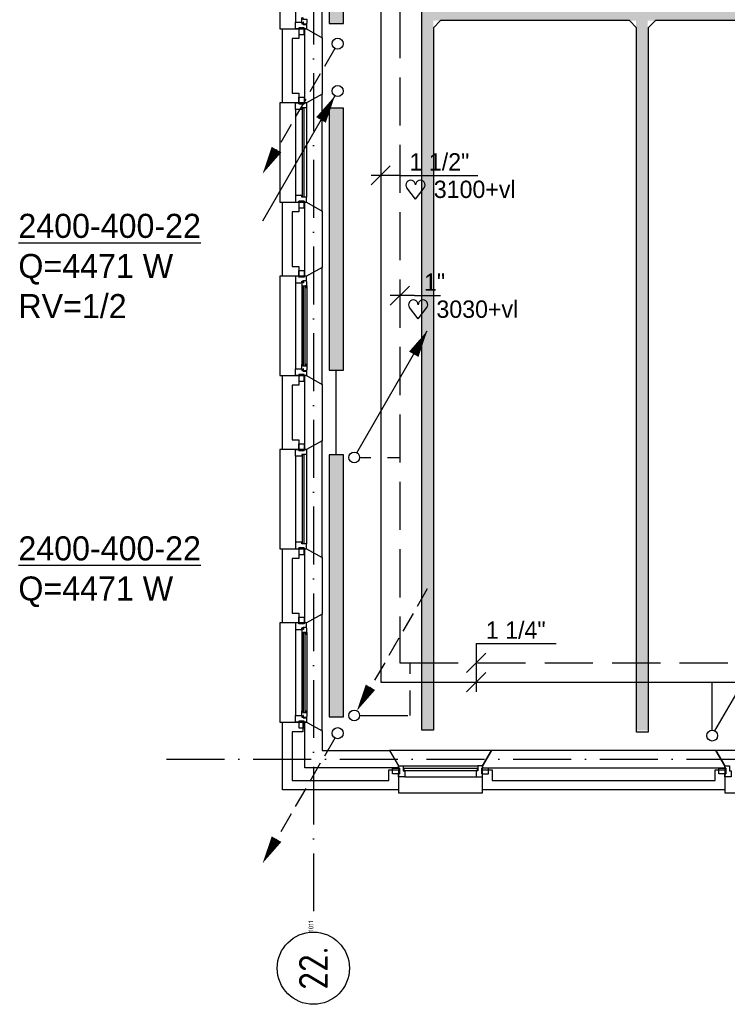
# Model space of a CAD drawing. Extents: x -39327 to 109237, y 358172 to 442272.
# Tile 57 of 96: x 69458 to 76807, y 368847 to 379072. Entities that reach past the tile are written whole.
import ezdxf
from ezdxf.enums import TextEntityAlignment as Align

# ---------------------------------------------------------------- set-up
doc = ezdxf.new("R2010")
doc.units = 0
doc.header["$LTSCALE"] = 100
for name, pattern in [('2322107', [2000, 1000, 1000]), ('2322108', [7, 5, -2]), ('DASHDOT', [9, 6, -1.5, 0, -1.5])]:
    doc.linetypes.add(name, pattern=pattern)
doc.layers.get('0').update_dxf_attribs({"linetype": 'CONTINUOUS'})
for name, color, linetype in [('AL$7----_STRAMIEN', 1, 'DASHDOT'), ('AL21----_BUITENWAND', 4, 'CONTINUOUS'), ('AL21K---_ISOLATIE', 1, 'CONTINUOUS'), ('AL28----_KONSTRUKTIE', 3, 'CONTINUOUS'), ('AL31----_BUITENKOZ', 7, 'CONTINUOUS'), ('ALN-----_BLOCKNAAM', 2, 'CONTINUOUS'), ('KABELGOOT1', 8, 'CONTINUOUS'), ('WI561---', 1, 'CONTINUOUS'), ('WL561---', 4, 'CONTINUOUS'), ('WL561---_AANVOER', 4, 'CONTINUOUS'), ('WL561---_RETOUR', 4, 'CONTINUOUS'), ('WL570---', 3, 'CONTINUOUS'), ('WM561---', 1, 'CONTINUOUS'), ('WM570---', 1, 'CONTINUOUS')]:
    doc.layers.add(name, color=color, linetype=linetype)
doc.styles.add('BURO-018', font='BUROFONT.shx', dxfattribs={"height": 180})
doc.styles.add('BURO-025', font='BUROFONT.shx', dxfattribs={"height": 250})
doc.styles.get("Standard").update_dxf_attribs({"font": 'ISOCP'})
pattern_1 = [(0, (-2505.993, 85430.135), (15.875, 31.75), [0, -31.75])]

# ---------------------------------------------------------------- blocks, each defined once
blk = doc.blocks.new('1011')
at = {"layer": 'AL$7----_STRAMIEN', "color": 7, "linetype": 'CONTINUOUS'}
blk.add_circle((-750, 0), 750, dxfattribs=at)
at = {"layer": 'ALN-----_BLOCKNAAM', "linetype": 'CONTINUOUS'}
blk.add_text('1011', height=100, dxfattribs=at).set_placement((0, 0))
blk = doc.blocks.new('2322401')
at = {"color": 0, "linetype": 'CONTINUOUS'}
for p, q in [((-0.5, 0.5, 1), (-0.5, 0.5)), ((-0.5, 0.5, 1), (-0.5, -0.5, 1)), ((0.5, 0.5, 1), (-0.5, 0.5, 1)), ((0.5, 0.5), (-0.5, 0.5)), ((-0.5, 0.5), (-0.5, -0.5)), ((0.5, 0.5, 1), (0.5, 0.5)), ((0.5, -0.5, 1), (0.5, 0.5, 1)), ((0.5, -0.5), (0.5, 0.5)), ((-0.5, -0.5, 1), (-0.5, -0.5)), ((-0.5, -0.5, 1), (0.5, -0.5, 1)), ((-0.5, -0.5), (0.5, -0.5)), ((0.5, -0.5, 1), (0.5, -0.5))]:
    blk.add_line(p, q, dxfattribs=at)
blk = doc.blocks.new('CVHATCH1')
at = {"color": 0, "linetype": 'CONTINUOUS'}
blk.add_solid([(-0.5, -0.5), (0.5, -0.5), (-0.5, 0.5), (0.5, 0.5)], dxfattribs=at)
blk = doc.blocks.new('CVRINFO2')
at = {"color": 0, "linetype": 'CONTINUOUS', "style": 'BURO-025'}
for tag, p in [('CV_TEXT125', (0, 0)), ('CV_TEXT225', (0, -4.17)), ('CV_TEXT325', (0, -8.33)), ('CV_TEXT425', (0, -12.5))]:
    blk.add_attdef(tag, p, '', height=2.5, dxfattribs=at)
blk = doc.blocks.new('LDV2108')
at = {"color": 0, "linetype": 'CONTINUOUS'}
for p, q in [((-0.25, -0.433), (-1.187, -2.057)), ((-1.562, -2.706), (-2.5, -4.33)), ((-2.875, -4.98), (-3.812, -6.603)), ((-4.187, -7.253), (-5.125, -8.877)), ((-5.5, -9.526), (-6.437, -11.15))]:
    blk.add_line(p, q, dxfattribs=at)
blk.add_lwpolyline([(-6.75, -11.691, 0, 1, 0), (-5.5, -9.526, 1, 1, 0)], format="xyseb", dxfattribs=at)
blk.add_circle((0, 0), 0.5, dxfattribs=at)
blk = doc.blocks.new('LDV4107')
at = {"color": 0, "linetype": 'CONTINUOUS'}
blk.add_line((-0.25, -0.433), (-6.75, -11.691), dxfattribs=at)
blk.add_lwpolyline([(-0.25, -0.433, 0, 1, 0), (-1.5, -2.598, 1, 1, 0)], format="xyseb", dxfattribs=at)
blk.add_circle((0, 0), 0.5, dxfattribs=at)
blk = doc.blocks.new('LDV1107')
at = {"color": 0, "linetype": 'CONTINUOUS'}
blk.add_line((0.25, 0.433), (6.75, 11.691), dxfattribs=at)
blk.add_lwpolyline([(6.75, 11.691, 0, 1, 0), (5.5, 9.526, 1, 1, 0)], format="xyseb", dxfattribs=at)
blk.add_circle((0, 0), 0.5, dxfattribs=at)
blk = doc.blocks.new('LDV3108')
at = {"color": 0, "linetype": 'CONTINUOUS'}
for p, q in [((6.75, 11.691), (5.813, 10.068)), ((5.438, 9.418), (4.5, 7.794)), ((4.125, 7.145), (3.188, 5.521)), ((2.813, 4.871), (1.875, 3.248)), ((1.5, 2.598), (0.563, 0.974))]:
    blk.add_line(p, q, dxfattribs=at)
blk.add_lwpolyline([(0.25, 0.433, 0, 1, 0), (1.5, 2.598, 1, 1, 0)], format="xyseb", dxfattribs=at)
blk.add_circle((0, 0), 0.5, dxfattribs=at)
blk = doc.blocks.new('*U244', base_point=(68589, 372192))
at = {"color": 0, "linetype": 'CONTINUOUS'}
for p, q in [((68589, 372592), (68589, 372092)), ((68589, 372592), (69419, 372592)), ((68689, 372492), (68489, 372292)), ((68689, 372292), (68489, 372092))]:
    blk.add_line(p, q, dxfattribs=at)
at = {"color": 0, "linetype": 'CONTINUOUS', "style": 'BURO-018'}
blk.add_text('1 1/4"', height=180, dxfattribs=at).set_placement((68689, 372642))
blk = doc.blocks.new('*U245', base_point=(67797, 376207))
at = {"color": 0, "linetype": 'CONTINUOUS'}
for p, q in [((67897, 376307), (67697, 376107)), ((67947, 376207), (67697, 376207)), ((67947, 376207), (68217, 376207))]:
    blk.add_line(p, q, dxfattribs=at)
at = {"color": 0, "linetype": 'CONTINUOUS', "style": 'BURO-018'}
blk.add_text('1"', height=180, dxfattribs=at).set_placement((68047, 376257))
blk = doc.blocks.new('*U246', base_point=(67597, 377456))
at = {"color": 0, "linetype": 'CONTINUOUS'}
for p, q in [((67697, 377556), (67497, 377356)), ((67797, 377456), (67497, 377456)), ((67797, 377456), (68607, 377456))]:
    blk.add_line(p, q, dxfattribs=at)
at = {"color": 0, "linetype": 'CONTINUOUS', "style": 'BURO-018'}
blk.add_text('1 1/2"', height=180, dxfattribs=at).set_placement((67897, 377506))
blk = doc.blocks.new('HART')
at = {"color": 1}
for q in [(-39.7, 52.4), (39.7, 52.4)]:
    blk.add_line((0, 0), q, dxfattribs=at)
for centre, start, end in [((-22.1, 65.7), 0, 217.1867), ((22.1, 65.7), 322.8133, 180)]:
    blk.add_arc(centre, 22.1, start, end, dxfattribs=at)
blk = doc.blocks.new('A$C6E6F3BC9')
at = {"layer": 'KABELGOOT1'}
h = blk.add_hatch(dxfattribs=at)
h.set_pattern_fill('DOTS', color=256, scale=20, style=0)
h.set_pattern_definition(pattern_1)
h.paths.add_polyline_path([(65522, 7741), (65519, 7538), (70200, 7538), (71936, 7543), (71941, 7538), (72015, 7538), (72015, 7741)])
h = blk.add_hatch(dxfattribs=at)
h.set_pattern_fill('DOTS', color=256, scale=20, style=0)
h.set_pattern_definition(pattern_1)
h.paths.add_polyline_path([(65639, 7538), (65519, 7538), (65519, 169), (65639, 169)])
h = blk.add_hatch(dxfattribs=at)
h.set_pattern_fill('DOTS', color=256, scale=20, style=0)
h.set_pattern_definition([(0, (-280.928, 85430.135), (15.875, 31.75), [0, -31.75])])
h.paths.add_polyline_path([(67864, 7538), (67744, 7538), (67744, 169), (67864, 169)])
for p, q in [((65519, 169, 2750), (65519, 12393, 2750)), ((65714, 7538, 2750), (65639, 7463, 2750)), ((67674, 7538, 2750), (65714, 7538, 2750)), ((67749, 7463, 2750), (67674, 7538, 2750)), ((67944, 7538, 2750), (67869, 7463, 2750)), ((69930, 7538, 2750), (67944, 7538, 2750)), ((65639, 7463, 2750), (65639, 169, 2750)), ((67749, 147, 2750), (67749, 7463, 2750)), ((67869, 7463, 2750), (67869, 147, 2750)), ((65639, 169, 2750), (65519, 169, 2750)), ((67869, 147, 2750), (67749, 147, 2750))]:
    blk.add_line(p, q, dxfattribs=at)

msp = doc.modelspace()

# ---------------------------------------------------------------- linework, layer by layer
at = {"layer": 'AL$7----_STRAMIEN', "color": 1}
for p, q in [((72508, 438822.2), (72508, 369654)), ((70984.2, 371392.8), (89381.3, 371392.8))]:
    msp.add_line(p, q, dxfattribs=at)
at = {"layer": 'AL21----_BUITENWAND', "color": 8}
for p, q in [((72188, 378207.8), (72188, 378977.8)), ((72288, 378877.8), (72288, 378307.8)), ((72288, 378307.8), (72357, 378307.8)), ((72357, 378307.8), (72357, 378207.8)), ((72357, 378207.8), (72188, 378207.8)), ((72188, 376407.8), (72188, 377177.8)), ((72188, 377177.8), (72357, 377177.8)), ((72357, 377177.8), (72357, 377077.8)), ((72357, 377077.8), (72288, 377077.8)), ((72288, 377077.8), (72288, 376507.8)), ((72288, 376507.8), (72357, 376507.8)), ((72357, 376507.8), (72357, 376407.8)), ((72357, 376407.8), (72188, 376407.8)), ((72188, 374607.8), (72188, 375377.8)), ((72188, 375377.8), (72357, 375377.8)), ((72357, 375377.8), (72357, 375277.8)), ((72357, 375277.8), (72288, 375277.8)), ((72288, 375277.8), (72288, 374707.8)), ((72288, 374707.8), (72357, 374707.8)), ((72357, 374707.8), (72357, 374607.8)), ((72357, 374607.8), (72188, 374607.8)), ((72188, 372807.8), (72188, 373577.8)), ((72188, 373577.8), (72357, 373577.8)), ((72357, 373577.8), (72357, 373477.8)), ((72357, 373477.8), (72288, 373477.8)), ((72288, 373477.8), (72288, 372907.8)), ((72288, 372907.8), (72357, 372907.8)), ((72357, 372907.8), (72357, 372807.8)), ((72357, 372807.8), (72188, 372807.8)), ((72188, 371072.8), (72188, 371777.8)), ((72188, 371777.8), (72398, 371777.8)), ((72398, 371777.8), (72398, 371677.8)), ((72398, 371677.8), (72288, 371677.8)), ((72288, 371677.8), (72288, 371172.8)), ((73291, 371172.8), (73291, 371282.8)), ((73291, 371282.8), (73391, 371282.8)), ((73391, 371282.8), (73391, 371072.8)), ((74266, 371072.8), (74266, 371282.8)), ((74266, 371282.8), (74366, 371282.8)), ((74366, 371282.8), (74366, 371172.8)), ((76681, 371172.8), (76681, 371282.8)), ((76681, 371282.8), (76781, 371282.8)), ((76781, 371282.8), (76781, 371072.8)), ((72288, 371172.8), (73291, 371172.8)), ((74366, 371172.8), (76681, 371172.8)), ((73391, 371072.8), (72188, 371072.8)), ((76781, 371072.8), (74266, 371072.8))]:
    msp.add_line(p, q, dxfattribs=at)
at = {"layer": 'AL21K---_ISOLATIE', "color": 8, "linetype": 'CONTINUOUS'}
for p, q in [((72418, 378307.8), (72418, 378877.8)), ((72418, 376507.8), (72418, 377077.8)), ((72418, 374707.8), (72418, 375277.8)), ((72418, 372907.8), (72418, 373477.8))]:
    msp.add_line(p, q, dxfattribs=at)
at = {"layer": 'AL28----_KONSTRUKTIE', "color": 8}
for p, q in [((72188, 378977.8), (72357, 378977.8)), ((72357, 378977.8), (72357, 378877.8)), ((72418, 378977.8), (72438, 378977.8)), ((72418, 378207.8), (72418, 378977.8)), ((72438, 378977.8), (72598, 378885.4)), ((72357, 378877.8), (72288, 378877.8)), ((72598, 378885.4), (72598, 378300.1)), ((72598, 378300.1), (72438, 378207.8)), ((72438, 378207.8), (72418, 378207.8)), ((72418, 377177.8), (72438, 377177.8)), ((72418, 376407.8), (72418, 377177.8)), ((72438, 377177.8), (72598, 377085.4)), ((72598, 377085.4), (72598, 376500.1)), ((72598, 376500.1), (72438, 376407.8)), ((72438, 376407.8), (72418, 376407.8)), ((72418, 375377.8), (72438, 375377.8)), ((72418, 374607.8), (72418, 375377.8)), ((72438, 375377.8), (72598, 375285.4)), ((72598, 375285.4), (72598, 374700.1)), ((72598, 374700.1), (72438, 374607.8)), ((72438, 374607.8), (72418, 374607.8)), ((72418, 373577.8), (72438, 373577.8)), ((72418, 372807.8), (72418, 373577.8)), ((72438, 373577.8), (72598, 373485.4)), ((72598, 373485.4), (72598, 372900.1)), ((72598, 372900.1), (72438, 372807.8)), ((72438, 372807.8), (72418, 372807.8)), ((74358.4, 371482.8), (74266, 371322.8)), ((76688.6, 371482.8), (74358.4, 371482.8)), ((76781, 371322.8), (76688.6, 371482.8)), ((74266, 371322.8), (74266, 371302.8)), ((74266, 371302.8), (76781, 371302.8)), ((76781, 371302.8), (76781, 371322.8))]:
    msp.add_line(p, q, dxfattribs=at)
at = {"layer": 'AL28----_KONSTRUKTIE', "color": 8, "linetype": 'CONTINUOUS'}
for p, q in [((72418, 371777.8), (72438, 371777.8)), ((72418, 371302.8), (72418, 371777.8)), ((72438, 371777.8), (72598, 371685.4)), ((72598, 371685.4), (72598, 371482.8)), ((72598, 371482.8), (73298.6, 371482.8)), ((73298.6, 371482.8), (73391, 371322.8)), ((73391, 371302.8), (72418, 371302.8)), ((73391, 371322.8), (73391, 371302.8))]:
    msp.add_line(p, q, dxfattribs=at)
at = {"layer": 'AL28----_KONSTRUKTIE', "color": 8}
for points in [[(72438, 378977.8), (72598, 378885.4), (72598, 380100.1), (72438, 380007.8), (72158, 380007.8), (72158, 378977.8)], [(72441, 379034.5), (72436.7, 379032), (72436.7, 379025), (72407, 379025), (72407, 379047.5), (72402, 379047.5), (72402, 379039.5), (72387, 379039.5), (72387, 379044.8), (72387, 379091.9), (72400, 379094), (72400, 379077), (72441, 379077)], [(72438, 378977.8), (72413, 378977.8), (72413, 378987.8), (72357, 378987.8), (72357, 378977.8), (72324, 378977.8), (72324, 379044.8), (72387, 379044.8), (72387, 379027.8), (72402, 379027.8), (72402, 379021.8), (72438, 379021.8)], [(72413, 378987.8), (72357, 378987.8), (72357, 378916.8), (72413, 378916.8)]]:
    msp.add_lwpolyline(points, close=True, dxfattribs=at)
msp.add_lwpolyline([(72324, 379940.8), (72324, 379044.8)], dxfattribs=at)
at = {"layer": 'AL31----_BUITENKOZ', "color": 8}
for points in [[(72438, 377177.8), (72598, 377085.4), (72598, 378300.1), (72438, 378207.8), (72158, 378207.8), (72158, 377177.8)], [(72413, 378197.8), (72357, 378197.8), (72357, 378268.8), (72413, 378268.8)], [(72413, 377187.8), (72357, 377187.8), (72357, 377116.8), (72413, 377116.8)], [(72438, 375377.8), (72598, 375285.4), (72598, 376500.1), (72438, 376407.8), (72158, 376407.8), (72158, 375377.8)], [(72438, 376407.8), (72413, 376407.8), (72413, 376397.8), (72357, 376397.8), (72357, 376407.8), (72324, 376407.8), (72324, 376340.8), (72387, 376340.8), (72387, 376357.8), (72402, 376357.8), (72402, 376363.8), (72438, 376363.8)], [(72413, 376397.8), (72357, 376397.8), (72357, 376468.8), (72413, 376468.8)], [(72441, 376351.1), (72436.7, 376353.5), (72436.7, 376360.6), (72407, 376360.6), (72407, 376338.1), (72402, 376338.1), (72402, 376346.1), (72387, 376346.1), (72387, 376340.8), (72387, 376293.6), (72400, 376291.6), (72400, 376308.6), (72441, 376308.6)], [(72438.7, 376308.6), (72425.2, 376308.6), (72425.2, 376291.6), (72438.7, 376291.6)], [(72441, 375434.5), (72436.7, 375432), (72436.7, 375425), (72407, 375425), (72407, 375447.5), (72402, 375447.5), (72402, 375439.5), (72387, 375439.5), (72387, 375444.8), (72387, 375491.9), (72400, 375494), (72400, 375477), (72441, 375477)], [(72438.7, 375477), (72425.2, 375477), (72425.2, 375494), (72438.7, 375494)], [(72438, 375377.8), (72413, 375377.8), (72413, 375387.8), (72357, 375387.8), (72357, 375377.8), (72324, 375377.8), (72324, 375444.8), (72387, 375444.8), (72387, 375427.8), (72402, 375427.8), (72402, 375421.8), (72438, 375421.8)], [(72413, 375387.8), (72357, 375387.8), (72357, 375316.8), (72413, 375316.8)], [(72438, 373577.8), (72598, 373485.4), (72598, 374700.1), (72438, 374607.8), (72158, 374607.8), (72158, 373577.8)], [(72413, 374597.8), (72357, 374597.8), (72357, 374668.8), (72413, 374668.8)], [(72413, 373587.8), (72357, 373587.8), (72357, 373516.8), (72413, 373516.8)], [(72438, 371777.8), (72598, 371685.4), (72598, 372900.1), (72438, 372807.8), (72158, 372807.8), (72158, 371777.8)], [(72413, 372797.8), (72357, 372797.8), (72357, 372868.8), (72413, 372868.8)], [(72438, 372807.8), (72413, 372807.8), (72413, 372797.8), (72357, 372797.8), (72357, 372807.8), (72324, 372807.8), (72324, 372740.8), (72387, 372740.8), (72387, 372757.8), (72402, 372757.8), (72402, 372763.8), (72438, 372763.8)], [(72441, 372751.1), (72436.7, 372753.5), (72436.7, 372760.6), (72407, 372760.6), (72407, 372738.1), (72402, 372738.1), (72402, 372746.1), (72387, 372746.1), (72387, 372740.8), (72387, 372693.6), (72400, 372691.6), (72400, 372708.6), (72441, 372708.6)], [(72438.7, 372708.6), (72425.2, 372708.6), (72425.2, 372691.6), (72438.7, 372691.6)], [(72441, 371834.5), (72436.7, 371832), (72436.7, 371825), (72407, 371825), (72407, 371847.5), (72402, 371847.5), (72402, 371839.5), (72387, 371839.5), (72387, 371844.8), (72387, 371891.9), (72400, 371894), (72400, 371877), (72441, 371877)], [(72438.7, 371877), (72425.2, 371877), (72425.2, 371894), (72438.7, 371894)], [(72438, 371777.8), (72413, 371777.8), (72413, 371787.8), (72357, 371787.8), (72357, 371777.8), (72324, 371777.8), (72324, 371844.8), (72387, 371844.8), (72387, 371827.8), (72402, 371827.8), (72402, 371821.8), (72438, 371821.8)], [(72413, 371787.8), (72357, 371787.8), (72357, 371716.8), (72413, 371716.8)], [(74266, 371322.8), (74358.4, 371482.8), (73298.6, 371482.8), (73391, 371322.8), (73391, 371042.8), (74266, 371042.8)], [(77656, 371322.8), (77748.4, 371482.8), (76688.6, 371482.8), (76781, 371322.8), (76781, 371042.8), (77656, 371042.8)], [(73401, 371297.8), (73401, 371241.8), (73330, 371241.8), (73330, 371297.8)], [(74256, 371297.8), (74256, 371241.8), (74327, 371241.8), (74327, 371297.8)], [(76791, 371297.8), (76791, 371241.8), (76720, 371241.8), (76720, 371297.8)]]:
    msp.add_lwpolyline(points, close=True, dxfattribs=at)
at = {"layer": 'AL31----_BUITENKOZ', "color": 8, "linetype": 'CONTINUOUS'}
for points in [[(72438, 378157.8), (72438, 378157.8), (72387, 378157.8), (72387, 378140.8), (72324, 378140.8), (72324, 378140.8), (72324, 378140.8), (72324, 378140.8), (72324, 378140.8), (72324, 378207.8), (72357, 378207.8), (72357, 378197.8), (72413, 378197.8), (72413, 378207.8), (72413, 378207.8), (72438, 378207.8)], [(72412, 378152.8), (72391, 378152.8), (72391, 377232.8), (72412, 377232.8)], [(72438, 377227.8), (72438, 377227.8), (72387, 377227.8), (72387, 377244.8), (72324, 377244.8), (72324, 377244.8), (72324, 377244.8), (72324, 377244.8), (72324, 377244.8), (72324, 377177.8), (72357, 377177.8), (72357, 377187.8), (72413, 377187.8), (72413, 377177.8), (72413, 377177.8), (72438, 377177.8)], [(72423, 376306.6), (72402, 376306.6), (72402, 375479), (72423, 375479)], [(72438, 374557.8), (72438, 374557.8), (72387, 374557.8), (72387, 374540.8), (72324, 374540.8), (72324, 374540.8), (72324, 374540.8), (72324, 374540.8), (72324, 374540.8), (72324, 374607.8), (72357, 374607.8), (72357, 374597.8), (72413, 374597.8), (72413, 374607.8), (72413, 374607.8), (72438, 374607.8)], [(72412, 374552.8), (72391, 374552.8), (72391, 373632.8), (72412, 373632.8)], [(72438, 373627.8), (72438, 373627.8), (72387, 373627.8), (72387, 373644.8), (72324, 373644.8), (72324, 373644.8), (72324, 373644.8), (72324, 373644.8), (72324, 373644.8), (72324, 373577.8), (72357, 373577.8), (72357, 373587.8), (72413, 373587.8), (72413, 373577.8), (72413, 373577.8), (72438, 373577.8)], [(72423, 372706.6), (72402, 372706.6), (72402, 371879), (72423, 371879)], [(73441, 371322.8), (73441, 371322.8), (73441, 371271.8), (73458, 371271.8), (73458, 371208.8), (73458, 371208.8), (73458, 371208.8), (73458, 371208.8), (73458, 371208.8), (73391, 371208.8), (73391, 371241.8), (73401, 371241.8), (73401, 371297.8), (73391, 371297.8), (73391, 371297.8), (73391, 371322.8)], [(73446, 371296.8), (73446, 371275.8), (74211, 371275.8), (74211, 371296.8)], [(74216, 371322.8), (74216, 371322.8), (74216, 371271.8), (74199, 371271.8), (74199, 371208.8), (74199, 371208.8), (74199, 371208.8), (74199, 371208.8), (74199, 371208.8), (74266, 371208.8), (74266, 371241.8), (74256, 371241.8), (74256, 371297.8), (74266, 371297.8), (74266, 371297.8), (74266, 371322.8)], [(76831, 371322.8), (76831, 371322.8), (76831, 371271.8), (76848, 371271.8), (76848, 371208.8), (76848, 371208.8), (76848, 371208.8), (76848, 371208.8), (76848, 371208.8), (76781, 371208.8), (76781, 371241.8), (76791, 371241.8), (76791, 371297.8), (76781, 371297.8), (76781, 371297.8), (76781, 371322.8)]]:
    msp.add_lwpolyline(points, close=True, dxfattribs=at)
at = {"layer": 'AL31----_BUITENKOZ', "color": 8}
for points in [[(72324, 378140.8), (72324, 377244.8)], [(72438, 378157.8), (72438, 377227.8)], [(72324, 376340.8), (72324, 375444.8)], [(72387, 376293.6), (72387, 375491.9)], [(72441, 376308.6), (72441, 375477)], [(72438, 374557.8), (72438, 373627.8)], [(72324, 374540.8), (72324, 373644.8)], [(72324, 372740.8), (72324, 371844.8)], [(72387, 372693.6), (72387, 371891.9)], [(72441, 372708.6), (72441, 371877)], [(73441, 371322.8), (74216, 371322.8)], [(73458, 371208.8), (74199, 371208.8)]]:
    msp.add_lwpolyline(points, dxfattribs=at)
at = {"layer": 'WL561---_AANVOER', "linetype": '2322107'}
for p, q in [((73207.1, 379998), (73207.1, 374526.1)), ((72746.4, 374552.8), (72746.4, 375432.8)), ((72988.3, 374526.1), (73105.3, 374526.1)), ((73207.1, 374526.1), (73207.1, 372192.5)), ((73279.5, 374526.1), (73406.2, 374526.1)), ((73207.1, 372192.5), (76650.1, 372192.5)), ((76650.1, 372192.5), (79448, 372192.5)), ((76650.1, 371693.2), (76650.1, 372192.5))]:
    msp.add_line(p, q, dxfattribs=at)
at = {"layer": 'WL561---_RETOUR', "linetype": '2322108'}
for p, q in [((73407.1, 379873.2), (73407.1, 372392.5)), ((73407.1, 372392.5), (73511.7, 372392.5)), ((73511.7, 372392.5), (79248, 372392.5)), ((73511.7, 372278.9), (73511.7, 372392.5)), ((73511.7, 371846.8), (73511.7, 372104.8)), ((72988.3, 371846.8), (73511.7, 371846.8))]:
    msp.add_line(p, q, dxfattribs=at)

# ---------------------------------------------------------------- block references
at = {"layer": 'AL$7----_STRAMIEN'}
ref = msp.add_blockref('1011', (72508, 369596.9), dxfattribs=dict(at, xscale=0.5, yscale=0.5, zscale=0.5, rotation=90))
ref.add_attrib('STR-NAAM', '22.', dxfattribs={"color": 3, "linetype": 'CONTINUOUS', "height": 300, "rotation": 90}).set_placement((72508, 369221.9), align=Align.MIDDLE)
at = {"layer": 'WI561---'}
ref = msp.add_blockref('CVRINFO2', (69444.2, 376806.2), dxfattribs=dict(at, xscale=100, yscale=100, zscale=100))
ref.add_attrib('CV_TEXT125', '%%u2400-400-22', (69444.2, 376806.2), dxfattribs={"layer": '0', "color": 2, "linetype": 'CONTINUOUS', "height": 250, "style": 'BURO-025'})
ref.add_attrib('CV_TEXT225', 'Q=4471 W', (69444.2, 376389.5), dxfattribs={"layer": '0', "color": 2, "linetype": 'CONTINUOUS', "height": 250, "style": 'BURO-025'})
ref.add_attrib('CV_TEXT325', 'RV=1/2', (69444.2, 375972.8), dxfattribs={"layer": '0', "color": 2, "linetype": 'CONTINUOUS', "height": 250, "style": 'BURO-025'})
ref = msp.add_blockref('CVRINFO2', (69444.2, 373456.9), dxfattribs=dict(at, xscale=100, yscale=100, zscale=100))
ref.add_attrib('CV_TEXT125', '%%u2400-400-22', (69444.2, 373456.9), dxfattribs={"layer": '0', "color": 2, "linetype": 'CONTINUOUS', "height": 250, "style": 'BURO-025'})
ref.add_attrib('CV_TEXT225', 'Q=4471 W', (69444.2, 373040.2), dxfattribs={"layer": '0', "color": 2, "linetype": 'CONTINUOUS', "height": 250, "style": 'BURO-025'})
at = {"layer": 'WL561---', "xscale": 2720, "yscale": 150, "rotation": 270.0000000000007}
for name, p, zscale in [('2322401', (72746.4, 380392.8), 400), ('CVHATCH1', (72746.4, 380392.8), 2720), ('2322401', (72746.4, 376792.8), 400), ('CVHATCH1', (72746.4, 376792.8), 2720), ('2322401', (72746.4, 373192.8), 400), ('CVHATCH1', (72746.4, 373192.8), 2720)]:
    msp.add_blockref(name, p, dxfattribs=dict(at, zscale=zscale))
at = {"layer": 'WL561---_AANVOER', "color": 2}
for name, p, xscale, yscale, zscale in [('LDV2108', (72760.7, 378823.1), 115.5, 115.5, 115.5), ('LDV4107', (72760.7, 378331), 115.5, 115.5, 115.5), ('LDV1107', (72932.1, 374526.1), 112.5, 112.5, 112.5), ('LDV1107', (76650.1, 371637), 112.5, 112.5, 112.5), ('LDV2108', (72760.7, 371662.4), 115.5, 115.5, 115.5)]:
    msp.add_blockref(name, p, dxfattribs=dict(at, xscale=xscale, yscale=yscale, zscale=zscale))
at = {"layer": 'WL561---_RETOUR', "color": 2, "xscale": 112.5, "yscale": 112.5, "zscale": 112.5}
msp.add_blockref('LDV3108', (72932.1, 371846.8), dxfattribs=at)
at = {"layer": 'WL570---', "color": 1}
msp.add_blockref('A$C6E6F3BC9', (8116, 371524.5), dxfattribs=at)
at = {"layer": 'WM561---'}
for name, p in [('*U246', (73207.1, 377455.8)), ('*U245', (73407.1, 376206.6)), ('*U244', (74199.2, 372192.5))]:
    msp.add_blockref(name, p, dxfattribs=at)
at = {"layer": 'WM570---', "xscale": 2.25, "yscale": 2.25, "zscale": 2.25}
for p in [(73569.4, 377208.5), (73596.5, 375964.1)]:
    msp.add_blockref('HART', p, dxfattribs=at)

# ---------------------------------------------------------------- texts
at = {"layer": 'WM570---', "color": 1, "style": 'BURO-018'}
for s, p in [('3100+vl', (73758.8, 377220.7)), ('3030+vl', (73785.9, 375976.3))]:
    msp.add_text(s, height=180, dxfattribs=at).set_placement(p)

doc.saveas('drawing.dxf')
